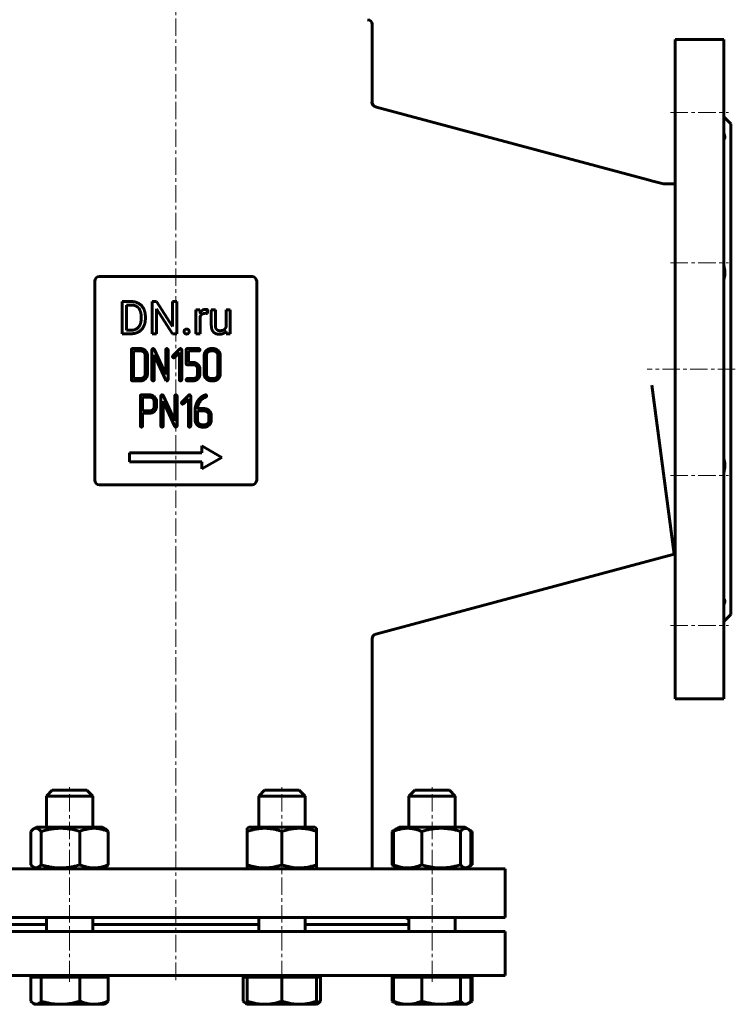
# Model space of a CAD drawing. Header units: millimetres. Extents: x -242 to 242, y -378 to 378.
# Tile 2 of 3: x -67 to 242, y -378 to 48. Entities that reach past the tile are written whole.
import ezdxf

# ---------------------------------------------------------------- set-up
doc = ezdxf.new("R2010")
doc.units = ezdxf.units.MM
doc.linetypes.add('K5LT_AXLED', pattern=[12, 7.5, -1.5, 1.5, -1.5])
doc.linetypes.add('K5LT_BASIC', pattern=[0])
doc.layers.add('Системный слой (1)', color=7, linetype='Continuous', true_color=0x6c6c6c)

# ---------------------------------------------------------------- blocks, each defined once
blk = doc.blocks.new('U0')
at = {"layer": 'Системный слой (1)', "color": 143, "linetype": 'K5LT_BASIC', "lineweight": 60, "true_color": 0x33acca}
for p, q in [((-55.92, -343.25), (-100.87, -343.25)), ((35.92, -343.25), (-35.92, -343.25)), ((100.87, -343.25), (55.92, -343.25))]:
    blk.add_line(p, q, dxfattribs=at)
blk = doc.blocks.new('U1')
at = {"layer": 'Системный слой (1)', "color": 143, "linetype": 'K5LT_BASIC', "lineweight": 60, "true_color": 0x33acca}
for p, q in [((126.96, -318.1), (127.37, -317.91)), ((127.37, -317.91), (127.78, -317.7)), ((127.78, -317.7), (128.19, -317.48))]:
    blk.add_line(p, q, dxfattribs=at)
blk = doc.blocks.new('U2')
at = {"layer": 'Системный слой (1)', "color": 143, "linetype": 'K5LT_BASIC', "lineweight": 60, "true_color": 0x33acca}
for p, q in [((93.95, -302.8), (93.55, -303.02)), ((94.36, -302.59), (93.95, -302.8)), ((94.77, -302.4), (94.36, -302.59))]:
    blk.add_line(p, q, dxfattribs=at)
blk = doc.blocks.new('U3')
at = {"layer": 'Системный слой (1)', "color": 143, "linetype": 'K5LT_BASIC', "lineweight": 60, "true_color": 0x33acca}
for p, q in [((93.55, -317.48), (93.95, -317.7)), ((93.95, -317.7), (94.36, -317.91)), ((94.36, -317.91), (94.77, -318.1))]:
    blk.add_line(p, q, dxfattribs=at)
blk = doc.blocks.new('U4')
at = {"layer": 'Системный слой (1)', "color": 143, "linetype": 'K5LT_BASIC', "lineweight": 60, "true_color": 0x33acca}
for p, q in [((127.37, -302.59), (126.96, -302.4)), ((127.78, -302.8), (127.37, -302.59)), ((128.19, -303.02), (127.78, -302.8))]:
    blk.add_line(p, q, dxfattribs=at)
blk = doc.blocks.new('U5')
at = {"layer": 'Системный слой (1)', "color": 143, "linetype": 'K5LT_BASIC', "lineweight": 60, "true_color": 0x33acca}
for p, q in [((29.19, -376.41), (29.59, -376.82)), ((29.59, -376.82), (29.99, -377.17)), ((29.99, -377.17), (30.39, -377.44)), ((30.39, -377.44), (30.57, -377.54)), ((30.57, -377.54), (30.75, -377.62)), ((30.75, -377.62), (30.92, -377.68))]:
    blk.add_line(p, q, dxfattribs=at)
blk = doc.blocks.new('U6')
at = {"layer": 'Системный слой (1)', "color": 143, "linetype": 'K5LT_BASIC', "lineweight": 60, "true_color": 0x33acca}
for p, q in [((60.92, -377.04), (61.5, -376.85)), ((61.5, -376.85), (62.08, -376.64)), ((62.08, -376.64), (62.65, -376.41))]:
    blk.add_line(p, q, dxfattribs=at)
blk = doc.blocks.new('U11')
at = {"layer": 'Системный слой (1)', "color": 143, "linetype": 'K5LT_BASIC', "lineweight": 60, "true_color": 0x33acca}
for p, q in [((35.92, -301.25), (35.92, -287.75)), ((35.92, -346.25), (35.92, -340.25))]:
    blk.add_line(p, q, dxfattribs=at)
blk = doc.blocks.new('U12')
at = {"layer": 'Системный слой (1)', "color": 143, "linetype": 'K5LT_BASIC', "lineweight": 60, "true_color": 0x33acca}
for p, q in [((55.92, -301.25), (55.92, -287.75)), ((55.92, -346.25), (55.92, -340.25))]:
    blk.add_line(p, q, dxfattribs=at)
blk = doc.blocks.new('U13')
at = {"layer": 'Системный слой (1)', "color": 143, "linetype": 'K5LT_BASIC', "lineweight": 60, "true_color": 0x33acca}
for p, q in [((99.54, -340.44), (99.44, -340.25)), ((99.9, -340.7), (99.54, -340.44)), ((100.48, -340.73), (99.9, -340.7)), ((100.87, -340.65), (100.48, -340.73))]:
    blk.add_line(p, q, dxfattribs=at)
blk = doc.blocks.new('U15')
at = {"layer": 'Системный слой (1)', "color": 143, "linetype": 'K5LT_BASIC', "lineweight": 60, "true_color": 0x33acca}
for p, q in [((100.87, -301.25), (100.87, -287.75)), ((100.87, -346.25), (100.87, -340.25))]:
    blk.add_line(p, q, dxfattribs=at)
blk = doc.blocks.new('U16')
at = {"layer": 'Системный слой (1)', "color": 143, "linetype": 'K5LT_BASIC', "lineweight": 60, "true_color": 0x33acca}
for p, q in [((120.87, -301.25), (120.87, -287.75)), ((120.87, -346.25), (120.87, -340.25))]:
    blk.add_line(p, q, dxfattribs=at)
blk = doc.blocks.new('U17')
at = {"layer": 'Системный слой (1)', "color": 143, "linetype": 'K5LT_BASIC', "lineweight": 60, "true_color": 0x33acca}
for p, q in [((125.35, -377.75), (125.7, -377.72)), ((125.7, -377.72), (126.05, -377.61)), ((126.05, -377.61), (126.39, -377.44)), ((126.39, -377.44), (126.8, -377.17)), ((126.8, -377.17), (127.2, -376.82)), ((127.2, -376.82), (127.6, -376.41))]:
    blk.add_line(p, q, dxfattribs=at)
blk = doc.blocks.new('U18')
at = {"layer": 'Системный слой (1)', "color": 143, "linetype": 'K5LT_BASIC', "lineweight": 60, "true_color": 0x33acca}
for p, q in [((-62.65, -317.48), (-62.26, -317.89)), ((-62.26, -317.89), (-61.86, -318.24)), ((-61.86, -318.24), (-61.45, -318.51)), ((-61.45, -318.51), (-61.17, -318.65)), ((-61.17, -318.65), (-60.07, -318.78)), ((-60.07, -318.78), (-58.97, -318.24)), ((-58.97, -318.24), (-58.17, -317.48))]:
    blk.add_line(p, q, dxfattribs=at)
blk = doc.blocks.new('U19')
at = {"layer": 'Системный слой (1)', "color": 143, "linetype": 'K5LT_BASIC', "lineweight": 60, "true_color": 0x33acca}
for p, q in [((-56, -301.25), (-60.17, -301.25)), ((-31.67, -301.25), (-56, -301.25))]:
    blk.add_line(p, q, dxfattribs=at)
blk = doc.blocks.new('U20')
at = {"layer": 'Системный слой (1)', "color": 143, "linetype": 'K5LT_BASIC', "lineweight": 60, "true_color": 0x33acca}
for p, q in [((-61.45, -301.99), (-61.86, -302.26)), ((-60.35, -301.68), (-61.45, -301.99)), ((-59.25, -302.06), (-60.35, -301.68)), ((-58.17, -303.02), (-59.25, -302.06)), ((-62.26, -302.61), (-62.65, -303.02)), ((-61.86, -302.26), (-62.26, -302.61))]:
    blk.add_line(p, q, dxfattribs=at)
blk = doc.blocks.new('U21')
at = {"layer": 'Системный слой (1)', "color": 143, "linetype": 'K5LT_BASIC', "lineweight": 60, "true_color": 0x33acca}
for p, q in [((-142.5, -346.25), (0, -346.25)), ((0, -346.25), (142.5, -346.25))]:
    blk.add_line(p, q, dxfattribs=at)
blk = doc.blocks.new('U22')
at = {"layer": 'Системный слой (1)', "color": 143, "linetype": 'K5LT_BASIC', "lineweight": 60, "true_color": 0x33acca}
for p, q in [((-142.5, -365.25), (0, -365.25)), ((0, -365.25), (142.5, -365.25))]:
    blk.add_line(p, q, dxfattribs=at)
blk = doc.blocks.new('U26')
at = {"layer": 'Системный слой (1)', "color": 143, "linetype": 'K5LT_BASIC', "lineweight": 60, "true_color": 0x33acca}
for p, q in [((-55.92, -301.25), (-55.92, -287.75)), ((-55.92, -346.25), (-55.92, -340.25))]:
    blk.add_line(p, q, dxfattribs=at)
blk = doc.blocks.new('U27')
at = {"layer": 'Системный слой (1)', "color": 143, "linetype": 'K5LT_BASIC', "lineweight": 60, "true_color": 0x33acca}
for p, q in [((-53.42, -285.25), (-40.62, -285.25)), ((-40.62, -285.25), (-38.42, -285.25))]:
    blk.add_line(p, q, dxfattribs=at)
blk = doc.blocks.new('U28')
at = {"layer": 'Системный слой (1)', "color": 143, "linetype": 'K5LT_BASIC', "lineweight": 60, "true_color": 0x33acca}
for p, q in [((-35.92, -301.25), (-35.92, -287.75)), ((-35.92, -346.25), (-35.92, -340.25))]:
    blk.add_line(p, q, dxfattribs=at)
blk = doc.blocks.new('U29')
at = {"layer": 'Системный слой (1)', "color": 143, "linetype": 'K5LT_BASIC', "lineweight": 60, "true_color": 0x33acca}
for p, q in [((-55.92, -287.75), (-38.85, -287.75)), ((-38.85, -287.75), (-35.92, -287.75))]:
    blk.add_line(p, q, dxfattribs=at)
blk = doc.blocks.new('U30')
at = {"layer": 'Системный слой (1)', "color": 143, "linetype": 'K5LT_BASIC', "lineweight": 60, "true_color": 0x33acca}
for p, q in [((-62.65, -376.41), (-62.26, -376.82)), ((-62.26, -376.82), (-61.86, -377.17)), ((-61.86, -377.17), (-61.45, -377.44)), ((-61.45, -377.44), (-61.11, -377.61)), ((-61.11, -377.61), (-60.76, -377.72)), ((-60.76, -377.72), (-60.41, -377.75))]:
    blk.add_line(p, q, dxfattribs=at)
blk = doc.blocks.new('U31')
at = {"layer": 'Системный слой (1)', "color": 143, "linetype": 'K5LT_BASIC', "lineweight": 60, "true_color": 0x33acca}
for p, q in [((123.11, -317.48), (124.19, -318.44)), ((124.19, -318.44), (125.29, -318.82)), ((125.29, -318.82), (126.39, -318.51)), ((126.39, -318.51), (126.8, -318.24)), ((126.8, -318.24), (127.2, -317.89)), ((127.2, -317.89), (127.6, -317.48))]:
    blk.add_line(p, q, dxfattribs=at)
blk = doc.blocks.new('U32')
at = {"layer": 'Системный слой (1)', "color": 143, "linetype": 'K5LT_BASIC', "lineweight": 60, "true_color": 0x33acca}
for p, q in [((125.01, -301.72), (123.91, -302.26)), ((126.11, -301.85), (125.01, -301.72)), ((126.39, -301.99), (126.11, -301.85)), ((126.8, -302.26), (126.39, -301.99)), ((123.91, -302.26), (123.11, -303.02)), ((127.2, -302.61), (126.8, -302.26)), ((127.6, -303.02), (127.2, -302.61))]:
    blk.add_line(p, q, dxfattribs=at)
blk = doc.blocks.new('U33')
at = {"layer": 'Системный слой (1)', "color": 143, "linetype": 'K5LT_BASIC', "lineweight": 60, "true_color": 0x33acca}
for p, q in [((120.94, -301.25), (96.62, -301.25)), ((125.12, -301.25), (120.94, -301.25))]:
    blk.add_line(p, q, dxfattribs=at)
blk = doc.blocks.new('U34')
at = {"layer": 'Системный слой (1)', "color": 143, "linetype": 'K5LT_BASIC', "lineweight": 60, "true_color": 0x33acca}
for p, q in [((45.92, -301.25), (31.67, -301.25)), ((60.17, -301.25), (45.92, -301.25))]:
    blk.add_line(p, q, dxfattribs=at)
blk = doc.blocks.new('U35')
at = {"layer": 'Системный слой (1)', "color": 143, "linetype": 'K5LT_BASIC', "lineweight": 60, "true_color": 0x33acca}
for p, q in [((126.96, -377.04), (127.37, -376.85)), ((127.37, -376.85), (127.78, -376.64)), ((127.78, -376.64), (128.19, -376.41))]:
    blk.add_line(p, q, dxfattribs=at)
blk = doc.blocks.new('U36')
at = {"layer": 'Системный слой (1)', "color": 143, "linetype": 'K5LT_BASIC', "lineweight": 60, "true_color": 0x33acca}
for p, q in [((93.55, -376.41), (93.95, -376.64)), ((93.95, -376.64), (94.36, -376.85)), ((94.36, -376.85), (94.77, -377.04))]:
    blk.add_line(p, q, dxfattribs=at)
blk = doc.blocks.new('U38')
at = {"layer": 'Системный слой (1)', "color": 143, "linetype": 'K5LT_BASIC', "lineweight": 60, "true_color": 0x33acca}
for p, q in [((85, 12.03), (85, 45.75)), ((85, -319.25), (85, -219.76))]:
    blk.add_line(p, q, dxfattribs=at)

msp = doc.modelspace()

# ---------------------------------------------------------------- linework, layer by layer
at = {"layer": 'Системный слой (1)', "color": 30, "linetype": 'K5LT_AXLED', "lineweight": 18, "true_color": 0xff8000}
for p, q in [((0, -367.25), (0, 77.17)), ((214, 7.62), (239, 7.62)), ((214, -57.33), (239, -57.33)), ((242, -103.25), (203.92, -103.25)), ((214, -149.17), (239, -149.17)), ((214, -214.12), (239, -214.12)), ((-45.92, -366.45), (-45.92, -283.25)), ((45.92, -366.45), (45.92, -283.25)), ((110.87, -366.45), (110.87, -283.25)), ((-45.92, -368.05), (-45.92, -363.25)), ((45.92, -368.05), (45.92, -363.25)), ((110.87, -368.05), (110.87, -363.25))]:
    msp.add_line(p, q, dxfattribs=at)
at = {"layer": 'Системный слой (1)', "color": 143, "linetype": 'K5LT_BASIC', "lineweight": 60, "true_color": 0x33acca}
for p, q in [((237, 39.25), (216, 39.25)), ((216, 39.25), (216, -245.75)), ((237, 39.25), (237, -245.75)), ((86.79, 10.01), (86.39, 10.12)), ((204.33, -21.48), (86.79, 10.01)), ((237, 5.75), (240, 2.75)), ((240, 2.75), (240, -209.25)), ((204.33, -21.48), (205.81, -21.88)), ((205.81, -21.88), (210.92, -23.25)), ((210.92, -23.25), (216, -23.25)), ((210.92, -23.25), (210.92, -23.39)), ((33, -63.25), (-33, -63.25)), ((-35, -65.25), (-35, -151.25)), ((35, -151.25), (35, -65.25)), ((-19.26, -74.05), (-23.2, -74.05)), ((-23.2, -74.05), (-23.2, -87.97)), ((-19.26, -75.56), (-21.36, -75.56)), ((-21.36, -75.56), (-21.36, -86.47)), ((-8.39, -74.05), (-10.24, -74.05)), ((-10.24, -74.05), (-10.24, -87.97)), ((-1.36, -84.82), (-8.39, -74.05)), ((0.47, -74.05), (-1.36, -74.05)), ((-1.36, -74.05), (-1.36, -84.82)), ((0.47, -87.97), (0.47, -74.05)), ((-14.95, -81.43), (-14.95, -80.58)), ((-13.13, -81.43), (-13.13, -80.6)), ((-8.39, -77.24), (-1.39, -87.97)), ((-8.39, -87.97), (-8.39, -77.24)), ((10.48, -77.63), (8.76, -77.63)), ((8.76, -77.63), (8.76, -87.97)), ((10.51, -78.81), (10.48, -77.63)), ((10.52, -87.97), (10.52, -80.62)), ((13.75, -79.21), (13.76, -77.57)), ((15.39, -77.63), (15.39, -84.3)), ((17.15, -77.63), (15.39, -77.63)), ((17.15, -84.32), (17.15, -77.63)), ((21.75, -77.63), (21.75, -85.15)), ((23.53, -77.63), (21.75, -77.63)), ((23.53, -87.97), (23.53, -77.63)), ((-23.2, -87.97), (-19.44, -87.97)), ((-21.36, -86.47), (-19.44, -86.47)), ((-10.24, -87.97), (-8.39, -87.97)), ((-1.39, -87.97), (0.47, -87.97)), ((8.76, -87.97), (10.52, -87.97)), ((21.8, -86.95), (21.84, -87.97)), ((21.84, -87.97), (23.53, -87.97)), ((-19.19, -94.89), (-19.19, -107.82)), ((-15.21, -94.39), (-18.7, -94.39)), ((-18.2, -95.39), (-18.2, -107.32)), ((-15.22, -95.39), (-18.2, -95.39)), ((-13.22, -105.34), (-13.22, -97.38)), ((-12.22, -105.34), (-12.22, -97.38)), ((-10.3, -94.89), (-10.3, -107.82)), ((-4.33, -105.56), (-9.36, -94.68)), ((-9.31, -97.15), (-4.28, -108.03)), ((-9.31, -107.82), (-9.31, -97.15)), ((-4.33, -94.89), (-4.33, -105.56)), ((-3.33, -107.82), (-3.33, -94.89)), ((1.72, -94.54), (-1.25, -97.53)), ((-0.56, -98.22), (1.57, -96.08)), ((1.57, -96.08), (1.57, -107.82)), ((2.57, -107.82), (2.57, -94.89)), ((4.51, -94.89), (4.51, -100.87)), ((9.98, -94.39), (5.01, -94.39)), ((5.51, -95.39), (9.98, -95.39)), ((5.51, -100.37), (5.51, -95.39)), ((12.29, -97.38), (12.29, -105.34)), ((13.29, -97.38), (13.29, -105.34)), ((16.27, -94.39), (15.28, -94.39)), ((16.27, -95.39), (15.28, -95.39)), ((18.27, -105.34), (18.27, -97.38)), ((19.27, -105.34), (19.27, -97.38)), ((5.01, -101.37), (7.5, -101.37)), ((7.51, -100.37), (5.51, -100.37)), ((9.48, -103.35), (9.48, -105.34)), ((10.48, -105.34), (10.48, -103.35)), ((-18.7, -108.32), (-15.21, -108.32)), ((-18.2, -107.32), (-15.22, -107.32)), ((-4.28, -108.03), (-4.08, -108.26)), ((-4.08, -108.26), (-3.83, -108.32)), ((7.5, -107.32), (5.01, -107.32)), ((5.01, -108.32), (7.51, -108.32)), ((15.28, -107.32), (16.27, -107.32)), ((15.28, -108.32), (16.27, -108.32)), ((205.92, -110.25), (215.53, -183.25)), ((-15.31, -114.88), (-15.31, -127.79)), ((-11.31, -114.38), (-14.81, -114.38)), ((-6.42, -114.87), (-6.42, -127.8)), ((-0.44, -125.54), (-5.47, -114.66)), ((-0.44, -114.87), (-0.44, -125.54)), ((0.56, -127.8), (0.56, -114.87)), ((5.61, -114.52), (2.63, -117.51)), ((6.46, -127.8), (6.46, -114.87)), ((12.91, -114.37), (12.7, -114.41)), ((-11.33, -115.38), (-14.31, -115.38)), ((-14.31, -115.38), (-14.31, -121.33)), ((-9.33, -119.36), (-9.33, -117.36)), ((-8.38, -116.73), (-8.53, -116.2)), ((-8.33, -117.05), (-8.38, -116.73)), ((-8.33, -119.36), (-8.33, -117.05)), ((-5.42, -127.8), (-5.42, -117.13)), ((-5.42, -117.13), (-0.39, -128.01)), ((3.33, -118.2), (5.46, -116.07)), ((5.46, -116.07), (5.46, -127.8)), ((12.23, -115.73), (12.65, -115.51)), ((12.65, -115.51), (12.87, -115.41)), ((12.87, -115.41), (13.06, -115.34)), ((-14.31, -121.33), (-11.33, -121.33)), ((-14.31, -122.32), (-11.32, -122.32)), ((-14.31, -127.79), (-14.31, -122.32)), ((8.4, -120.89), (8.4, -125.32)), ((12.37, -120.34), (9.4, -120.34)), ((12.38, -121.34), (9.4, -121.34)), ((9.4, -121.34), (9.4, -125.32)), ((14.37, -125.32), (14.37, -123.33)), ((15.36, -125.32), (15.36, -123.33)), ((11.39, -127.3), (12.38, -127.3)), ((-0.39, -128.01), (-0.19, -128.24)), ((-0.19, -128.24), (0.06, -128.3)), ((11.39, -128.3), (12.38, -128.3)), ((-20, -139.39), (-20, -143.39)), ((11.34, -139.39), (-20, -139.39)), ((20, -141.39), (11.34, -136.39)), ((11.34, -136.39), (11.34, -139.39)), ((-20, -143.39), (11.34, -143.39)), ((11.34, -146.39), (20, -141.39)), ((11.34, -143.39), (11.34, -146.39)), ((-33, -153.25), (33, -153.25)), ((86.48, -217.83), (215.53, -183.25)), ((215.53, -183.25), (216, -183.25)), ((237, -212.25), (240, -209.25)), ((237, -245.75), (216, -245.75)), ((-55.92, -287.75), (-53.42, -285.25)), ((-35.92, -287.75), (-38.42, -285.25)), ((35.92, -287.75), (38.42, -285.25)), ((35.92, -287.75), (55.92, -287.75)), ((38.42, -285.25), (53.42, -285.25)), ((55.92, -287.75), (53.42, -285.25)), ((100.87, -287.75), (103.37, -285.25)), ((100.87, -287.75), (120.87, -287.75)), ((103.37, -285.25), (118.37, -285.25)), ((120.87, -287.75), (118.37, -285.25)), ((-61.45, -301.99), (-60.17, -301.25)), ((-30.39, -301.99), (-31.67, -301.25)), ((30.92, -301.68), (31.67, -301.25)), ((30.92, -303.02), (30.92, -301.68)), ((60.92, -301.68), (60.17, -301.25)), ((60.92, -301.68), (60.92, -303.02)), ((93.55, -303.02), (95.34, -301.99)), ((95.34, -301.99), (96.62, -301.25)), ((126.39, -301.99), (125.12, -301.25)), ((128.19, -303.02), (126.39, -301.99)), ((-62.65, -317.48), (-62.65, -303.02)), ((-58.17, -317.48), (-58.17, -303.02)), ((-41.44, -317.48), (-41.44, -303.02)), ((-29.19, -317.48), (-29.19, -303.02)), ((30.92, -317.48), (30.92, -303.02)), ((45.92, -317.48), (45.92, -303.02)), ((60.92, -317.48), (60.92, -303.02)), ((93.55, -317.48), (93.55, -303.02)), ((94.14, -317.48), (94.14, -303.02)), ((106.38, -317.48), (106.38, -303.02)), ((123.11, -317.48), (123.11, -303.02)), ((127.6, -317.48), (127.6, -303.02)), ((128.19, -317.48), (128.19, -303.02)), ((-60.17, -319.25), (-61.45, -318.51)), ((-31.67, -319.25), (-30.39, -318.51)), ((30.92, -318.82), (30.92, -317.48)), ((31.67, -319.25), (30.92, -318.82)), ((60.17, -319.25), (60.92, -318.82)), ((60.92, -317.48), (60.92, -318.82)), ((95.34, -318.51), (93.55, -317.48)), ((96.62, -319.25), (95.34, -318.51)), ((125.12, -319.25), (126.39, -318.51)), ((126.4, -318.51), (128.19, -317.48)), ((-142.5, -319.25), (142.5, -319.25)), ((142.5, -340.25), (142.5, -319.25)), ((-142.5, -340.25), (142.5, -340.25)), ((142.5, -365.25), (142.5, -346.25)), ((-60.92, -365.25), (-60.92, -366.05)), ((-30.92, -365.25), (-30.92, -366.05)), ((30.92, -365.25), (30.92, -366.05)), ((60.92, -365.25), (60.92, -366.05)), ((95.87, -365.25), (95.87, -366.05)), ((125.87, -365.25), (125.87, -366.05)), ((-62.65, -366.05), (-60.41, -366.05)), ((-62.65, -366.05), (-62.65, -376.41)), ((-60.41, -366.05), (-58.17, -366.05)), ((-58.17, -366.05), (-49.8, -366.05)), ((-58.17, -366.05), (-58.17, -376.41)), ((-49.8, -366.05), (-41.44, -366.05)), ((-41.44, -366.05), (-41.44, -376.41)), ((-41.44, -366.05), (-35.32, -366.05)), ((-35.32, -366.05), (-29.19, -366.05)), ((-29.19, -366.05), (-29.19, -376.41)), ((29.19, -366.05), (29.19, -376.41)), ((29.19, -366.05), (30.92, -366.05)), ((30.92, -366.05), (30.92, -376.41)), ((30.92, -366.05), (38.42, -366.05)), ((38.42, -366.05), (45.92, -366.05)), ((45.92, -366.05), (45.92, -376.41)), ((45.92, -366.05), (53.42, -366.05)), ((53.42, -366.05), (60.92, -366.05)), ((60.92, -366.05), (62.65, -366.05)), ((60.92, -366.05), (60.92, -376.41)), ((62.65, -366.05), (62.65, -376.41)), ((93.55, -366.05), (93.55, -376.41)), ((93.55, -366.05), (94.14, -366.05)), ((94.14, -366.05), (94.14, -376.41)), ((94.14, -366.05), (100.26, -366.05)), ((100.26, -366.05), (106.38, -366.05)), ((106.38, -366.05), (106.38, -376.41)), ((106.38, -366.05), (114.75, -366.05)), ((114.75, -366.05), (123.11, -366.05)), ((123.11, -366.05), (123.11, -376.41)), ((123.11, -366.05), (125.35, -366.05)), ((125.35, -366.05), (127.6, -366.05)), ((127.6, -366.05), (127.6, -376.41)), ((127.6, -366.05), (128.19, -366.05)), ((128.19, -366.05), (128.19, -376.41)), ((-61.45, -377.44), (-60.92, -377.75)), ((-60.92, -377.75), (-60.41, -377.75)), ((-60.41, -377.75), (-49.8, -377.75)), ((-49.8, -377.75), (-35.32, -377.75)), ((-35.32, -377.75), (-30.92, -377.75)), ((-30.39, -377.44), (-30.92, -377.75)), ((30.39, -377.44), (30.92, -377.75)), ((30.92, -377.75), (30.92, -376.41)), ((30.92, -377.75), (38.42, -377.75)), ((38.42, -377.75), (53.42, -377.75)), ((53.42, -377.75), (60.92, -377.75)), ((60.92, -376.41), (60.92, -377.75)), ((61.45, -377.44), (60.92, -377.75)), ((93.55, -376.41), (95.34, -377.44)), ((95.34, -377.44), (95.87, -377.75)), ((95.87, -377.75), (100.26, -377.75)), ((100.26, -377.75), (114.75, -377.75)), ((114.75, -377.75), (125.35, -377.75)), ((125.35, -377.75), (125.87, -377.75)), ((126.39, -377.44), (125.87, -377.75)), ((128.19, -376.41), (126.39, -377.44))]:
    msp.add_line(p, q, dxfattribs=at)
for centre, start, end in [((83, 45.75), 0, 90), ((87, 12.03), 180, 255), ((-33, -65.25), 90, 180), ((33, -65.25), 0, 90), ((-33, -151.25), 180, 270), ((33, -151.25), 270, 0), ((87, -219.76), 105, 180)]:
    msp.add_arc(centre, 2, start, end, dxfattribs=at)
for points, degree, knots in [([(86.39, 10.12), (86.26, 10.15), (86.04, 10.24), (85.81, 10.37), (85.63, 10.49), (85.5, 10.61), (85.36, 10.75), (85.24, 10.89), (85.12, 11.07), (85.01, 11.28), (84.88, 11.57), (84.82, 11.84), (84.8, 12.04), (84.8, 12.08)], 3, [0, 0, 0, 0, 1.754844, 3.131787, 3.614663, 4.886465, 5.711751, 6.677327, 7.786066, 9.141113, 10.570598, 13.219692, 14, 14, 14, 14]), ([(237, -3.81), (237.09, -3.78), (237.23, -3.71), (237.37, -3.55), (237.45, -3.38), (237.5, -3.16), (237.5, -2.9), (237.46, -2.63), (237.39, -2.32), (237.25, -1.91), (237.1, -1.56), (237, -1.37)], 3, [0, 0, 0, 0, 1.67128, 2.898949, 4.018948, 5.263603, 6.616926, 7.67027, 8.746775, 10.192098, 12, 12, 12, 12]), ([(237, -64.51), (237.09, -64.28), (237.23, -63.87), (237.36, -63.3), (237.44, -62.79), (237.49, -62.24), (237.51, -61.64), (237.48, -61.05), (237.43, -60.56), (237.35, -59.99), (237.22, -59.36), (237.08, -58.85), (237, -58.6)], 3, [0, 0, 0, 0, 1.810553, 3.140528, 4.041584, 5.353882, 6.794495, 7.926451, 9.084267, 9.868039, 11.432672, 13, 13, 13, 13]), ([(11.52, -77.79), (10.92, -78.15), (10.52, -78.8), (10.51, -78.81)], 2, [0, 0, 0, 1.967195, 2, 2, 2]), ([(237, -147.9), (237.09, -147.61), (237.23, -147.1), (237.36, -146.45), (237.44, -145.87), (237.49, -145.29), (237.51, -144.68), (237.48, -144.11), (237.43, -143.65), (237.35, -143.14), (237.22, -142.6), (237.08, -142.19), (237, -141.99)], 3, [0, 0, 0, 0, 1.810553, 3.140528, 4.041584, 5.353882, 6.794495, 7.926451, 9.084267, 9.868039, 11.432672, 13, 13, 13, 13]), ([(237, -205.13), (237.09, -204.95), (237.23, -204.65), (237.36, -204.28), (237.44, -203.99), (237.49, -203.71), (237.51, -203.45), (237.48, -203.23), (237.42, -203.06), (237.32, -202.89), (237.18, -202.77), (237.06, -202.71), (237, -202.69)], 3, [0, 0, 0, 0, 1.810553, 3.140528, 4.041584, 5.353882, 6.794495, 7.926451, 9.084267, 10.25917, 11.824376, 13, 13, 13, 13]), ([(-41.44, -303.02), (-42.01, -302.85), (-42.85, -302.62), (-44.07, -302.33), (-44.91, -302.16), (-45.69, -302.02), (-46.48, -301.9), (-47.24, -301.81), (-47.98, -301.75), (-48.67, -301.71), (-49.52, -301.68), (-50.49, -301.69), (-51.42, -301.73), (-52.33, -301.81), (-53.36, -301.93), (-54.65, -302.14), (-56.3, -302.5), (-57.51, -302.83), (-58.17, -303.02)], 3, [0, 0, 0, 0, 1.994782, 2.926302, 4.194736, 4.869488, 5.569083, 6.869879, 7.454581, 8.04408, 9.199436, 10.287542, 11.31741, 12.330313, 13.330634, 14.800806, 16.699291, 19, 19, 19, 19]), ([(-29.19, -303.02), (-29.61, -302.85), (-30.23, -302.62), (-31.26, -302.28), (-32.03, -302.08), (-32.88, -301.9), (-33.57, -301.79), (-34.36, -301.71), (-35.13, -301.68), (-35.84, -301.69), (-36.53, -301.73), (-37.16, -301.81), (-37.93, -301.93), (-39.07, -302.19), (-40.28, -302.57), (-41.15, -302.91), (-41.44, -303.02)], 3, [0, 0, 0, 0, 1.784805, 2.61827, 4.35691, 4.982864, 6.146734, 7.197334, 8.231074, 9.304575, 10.126104, 11.032386, 11.927409, 13.303687, 15.770337, 17, 17, 17, 17]), ([(-30.39, -301.99), (-30.26, -302.06), (-30.05, -302.21), (-29.65, -302.54), (-29.37, -302.82), (-29.19, -303.02)], 3, [0, 0, 0, 0, 1.912502, 3.220301, 6, 6, 6, 6]), ([(45.92, -303.02), (45.41, -302.85), (44.65, -302.62), (43.56, -302.33), (42.81, -302.16), (42.11, -302.02), (41.4, -301.9), (40.72, -301.81), (40.06, -301.75), (39.44, -301.71), (38.68, -301.68), (37.81, -301.69), (36.97, -301.73), (36.16, -301.81), (35.24, -301.93), (34.08, -302.14), (32.6, -302.5), (31.51, -302.83), (30.92, -303.02)], 3, [0, 0, 0, 0, 1.994782, 2.926302, 4.194736, 4.869488, 5.569083, 6.869879, 7.454581, 8.04408, 9.199436, 10.287542, 11.31741, 12.330313, 13.330634, 14.800806, 16.699291, 19, 19, 19, 19]), ([(60.92, -303.02), (60.41, -302.85), (59.65, -302.62), (58.56, -302.33), (57.81, -302.16), (57.11, -302.02), (56.4, -301.9), (55.72, -301.81), (55.06, -301.75), (54.44, -301.71), (53.68, -301.68), (52.81, -301.69), (51.97, -301.73), (51.16, -301.81), (50.24, -301.93), (49.08, -302.14), (47.6, -302.5), (46.51, -302.83), (45.92, -303.02)], 3, [0, 0, 0, 0, 1.994782, 2.926302, 4.194736, 4.869488, 5.569083, 6.869879, 7.454581, 8.04408, 9.199436, 10.287542, 11.31741, 12.330313, 13.330634, 14.800806, 16.699291, 19, 19, 19, 19]), ([(106.38, -303.02), (105.96, -302.85), (105.35, -302.62), (104.31, -302.28), (103.55, -302.08), (102.69, -301.9), (102.01, -301.79), (101.22, -301.71), (100.45, -301.68), (99.73, -301.69), (99.05, -301.73), (98.41, -301.81), (97.64, -301.93), (96.5, -302.19), (95.29, -302.57), (94.42, -302.91), (94.14, -303.02)], 3, [0, 0, 0, 0, 1.784805, 2.61827, 4.35691, 4.982864, 6.146734, 7.197334, 8.231074, 9.304575, 10.126104, 11.032386, 11.927409, 13.303687, 15.770337, 17, 17, 17, 17]), ([(94.14, -303.02), (94.24, -302.9), (94.48, -302.66), (94.88, -302.29), (95.17, -302.08), (95.34, -301.99)], 3, [0, 0, 0, 0, 1.617047, 3.568914, 6, 6, 6, 6]), ([(123.11, -303.02), (122.54, -302.85), (121.7, -302.62), (120.48, -302.33), (119.64, -302.16), (118.86, -302.02), (118.07, -301.9), (117.31, -301.81), (116.57, -301.75), (115.88, -301.71), (115.04, -301.68), (114.06, -301.69), (113.13, -301.73), (112.22, -301.81), (111.19, -301.93), (109.91, -302.14), (108.25, -302.5), (107.04, -302.83), (106.38, -303.02)], 3, [0, 0, 0, 0, 1.994782, 2.926302, 4.194736, 4.869488, 5.569083, 6.869879, 7.454581, 8.04408, 9.199436, 10.287542, 11.31741, 12.330313, 13.330634, 14.800806, 16.699291, 19, 19, 19, 19]), ([(-58.17, -317.48), (-57.6, -317.65), (-56.76, -317.88), (-55.54, -318.17), (-54.7, -318.34), (-53.92, -318.48), (-53.13, -318.6), (-52.37, -318.69), (-51.63, -318.75), (-50.94, -318.79), (-50.09, -318.82), (-49.12, -318.81), (-48.18, -318.77), (-47.28, -318.69), (-46.25, -318.57), (-44.96, -318.36), (-43.31, -318), (-42.1, -317.67), (-41.44, -317.48)], 3, [0, 0, 0, 0, 1.994782, 2.926302, 4.194736, 4.869488, 5.569083, 6.869879, 7.454581, 8.04408, 9.199436, 10.287542, 11.31741, 12.330313, 13.330634, 14.800806, 16.699291, 19, 19, 19, 19]), ([(-41.44, -317.48), (-41.02, -317.65), (-40.4, -317.88), (-39.51, -318.17), (-38.9, -318.34), (-38.33, -318.48), (-37.75, -318.6), (-37.19, -318.69), (-36.65, -318.75), (-36.14, -318.79), (-35.53, -318.82), (-34.81, -318.81), (-34.13, -318.77), (-33.47, -318.69), (-32.71, -318.57), (-31.77, -318.36), (-30.56, -318), (-29.67, -317.67), (-29.19, -317.48)], 3, [0, 0, 0, 0, 1.994782, 2.926302, 4.194736, 4.869488, 5.569083, 6.869879, 7.454581, 8.04408, 9.199436, 10.287542, 11.31741, 12.330313, 13.330634, 14.800806, 16.699291, 19, 19, 19, 19]), ([(-29.19, -317.48), (-29.3, -317.6), (-29.53, -317.84), (-29.93, -318.21), (-30.23, -318.42), (-30.39, -318.51)], 3, [0, 0, 0, 0, 1.617047, 3.568914, 6, 6, 6, 6]), ([(30.92, -317.48), (31.43, -317.65), (32.19, -317.88), (33.28, -318.17), (34.04, -318.34), (34.73, -318.48), (35.44, -318.6), (36.13, -318.69), (36.78, -318.75), (37.41, -318.79), (38.16, -318.82), (39.04, -318.81), (39.87, -318.77), (40.68, -318.69), (41.61, -318.57), (42.76, -318.36), (44.25, -318), (45.33, -317.67), (45.92, -317.48)], 3, [0, 0, 0, 0, 1.994782, 2.926302, 4.194736, 4.869488, 5.569083, 6.869879, 7.454581, 8.04408, 9.199436, 10.287542, 11.31741, 12.330313, 13.330634, 14.800806, 16.699291, 19, 19, 19, 19]), ([(45.92, -317.48), (46.43, -317.65), (47.19, -317.88), (48.28, -318.17), (49.04, -318.34), (49.73, -318.48), (50.44, -318.6), (51.13, -318.69), (51.78, -318.75), (52.41, -318.79), (53.16, -318.82), (54.04, -318.81), (54.87, -318.77), (55.68, -318.69), (56.61, -318.57), (57.76, -318.36), (59.25, -318), (60.33, -317.67), (60.92, -317.48)], 3, [0, 0, 0, 0, 1.994782, 2.926302, 4.194736, 4.869488, 5.569083, 6.869879, 7.454581, 8.04408, 9.199436, 10.287542, 11.31741, 12.330313, 13.330634, 14.800806, 16.699291, 19, 19, 19, 19]), ([(95.34, -318.51), (95.21, -318.44), (94.99, -318.29), (94.59, -317.96), (94.32, -317.68), (94.14, -317.48)], 3, [0, 0, 0, 0, 1.912502, 3.220301, 6, 6, 6, 6]), ([(94.14, -317.48), (94.55, -317.65), (95.17, -317.88), (96.06, -318.17), (96.68, -318.34), (97.25, -318.48), (97.82, -318.6), (98.38, -318.69), (98.92, -318.75), (99.43, -318.79), (100.05, -318.82), (100.76, -318.81), (101.44, -318.77), (102.11, -318.69), (102.86, -318.57), (103.8, -318.36), (105.01, -318), (105.9, -317.67), (106.38, -317.48)], 3, [0, 0, 0, 0, 1.994782, 2.926302, 4.194736, 4.869488, 5.569083, 6.869879, 7.454581, 8.04408, 9.199436, 10.287542, 11.31741, 12.330313, 13.330634, 14.800806, 16.699291, 19, 19, 19, 19]), ([(106.38, -317.48), (106.95, -317.65), (107.8, -317.88), (109.02, -318.17), (109.86, -318.34), (110.63, -318.48), (111.42, -318.6), (112.19, -318.69), (112.92, -318.75), (113.61, -318.79), (114.46, -318.82), (115.43, -318.81), (116.37, -318.77), (117.27, -318.69), (118.3, -318.57), (119.59, -318.36), (121.24, -318), (122.46, -317.67), (123.11, -317.48)], 3, [0, 0, 0, 0, 1.994782, 2.926302, 4.194736, 4.869488, 5.569083, 6.869879, 7.454581, 8.04408, 9.199436, 10.287542, 11.31741, 12.330313, 13.330634, 14.800806, 16.699291, 19, 19, 19, 19]), ([(-60.41, -377.75), (-60.31, -377.75), (-60.1, -377.73), (-59.81, -377.65), (-59.51, -377.53), (-59.21, -377.35), (-58.76, -377.02), (-58.42, -376.69), (-58.17, -376.41)], 3, [0, 0, 0, 0, 1.228689, 2.407973, 3.511049, 4.815083, 5.952472, 9, 9, 9, 9]), ([(-58.17, -376.41), (-57.61, -376.58), (-56.75, -376.81), (-55.6, -377.09), (-54.76, -377.26), (-53.78, -377.44), (-52.67, -377.59), (-51.46, -377.7), (-50.51, -377.74), (-49.98, -377.75), (-49.8, -377.75)], 3, [0, 0, 0, 0, 2.252928, 3.459931, 4.601583, 5.576877, 7.315961, 8.944259, 10.309009, 11, 11, 11, 11]), ([(-49.8, -377.75), (-49.42, -377.75), (-48.66, -377.73), (-47.56, -377.65), (-46.44, -377.53), (-45.33, -377.35), (-44.18, -377.13), (-42.89, -376.83), (-41.97, -376.57), (-41.44, -376.41)], 3, [0, 0, 0, 0, 1.36521, 2.675526, 3.901165, 5.350092, 6.613858, 8.05245, 10, 10, 10, 10]), ([(-41.44, -376.41), (-40.95, -376.61), (-40.1, -376.92), (-39.07, -377.23), (-38.22, -377.44), (-37.42, -377.59), (-36.53, -377.7), (-35.83, -377.74), (-35.45, -377.75), (-35.32, -377.75)], 3, [0, 0, 0, 0, 2.474944, 4.20513, 5.069888, 6.650873, 8.131145, 9.371826, 10, 10, 10, 10]), ([(-35.32, -377.75), (-34.97, -377.75), (-34.33, -377.72), (-33.35, -377.61), (-32.44, -377.45), (-31.58, -377.24), (-30.52, -376.92), (-29.73, -376.63), (-29.19, -376.41)], 3, [0, 0, 0, 0, 1.487195, 2.784504, 4.281522, 5.461935, 6.568974, 9, 9, 9, 9]), ([(-29.19, -376.41), (-29.3, -376.53), (-29.53, -376.78), (-29.93, -377.14), (-30.23, -377.35), (-30.39, -377.44)], 3, [0, 0, 0, 0, 1.617047, 3.568914, 6, 6, 6, 6]), ([(30.92, -376.41), (31.42, -376.58), (32.19, -376.81), (33.23, -377.09), (33.98, -377.26), (34.86, -377.44), (35.85, -377.59), (36.94, -377.7), (37.79, -377.74), (38.26, -377.75), (38.42, -377.75)], 3, [0, 0, 0, 0, 2.252928, 3.459931, 4.601583, 5.576877, 7.315961, 8.944259, 10.309009, 11, 11, 11, 11]), ([(38.42, -377.75), (38.77, -377.75), (39.45, -377.73), (40.44, -377.65), (41.44, -377.53), (42.43, -377.35), (43.47, -377.13), (44.62, -376.83), (45.45, -376.57), (45.92, -376.41)], 3, [0, 0, 0, 0, 1.36521, 2.675526, 3.901165, 5.350092, 6.613858, 8.05245, 10, 10, 10, 10]), ([(45.92, -376.41), (46.42, -376.58), (47.19, -376.81), (48.23, -377.09), (48.98, -377.26), (49.86, -377.44), (50.85, -377.59), (51.94, -377.7), (52.79, -377.74), (53.26, -377.75), (53.42, -377.75)], 3, [0, 0, 0, 0, 2.252928, 3.459931, 4.601583, 5.576877, 7.315961, 8.944259, 10.309009, 11, 11, 11, 11]), ([(53.42, -377.75), (53.77, -377.75), (54.45, -377.73), (55.44, -377.65), (56.44, -377.53), (57.43, -377.35), (58.47, -377.13), (59.62, -376.83), (60.45, -376.57), (60.92, -376.41)], 3, [0, 0, 0, 0, 1.36521, 2.675526, 3.901165, 5.350092, 6.613858, 8.05245, 10, 10, 10, 10]), ([(62.65, -376.41), (62.55, -376.53), (62.31, -376.78), (61.91, -377.14), (61.62, -377.35), (61.45, -377.44)], 3, [0, 0, 0, 0, 1.617047, 3.568914, 6, 6, 6, 6]), ([(95.34, -377.44), (95.21, -377.37), (94.99, -377.22), (94.59, -376.89), (94.32, -376.61), (94.14, -376.41)], 3, [0, 0, 0, 0, 1.912502, 3.220301, 6, 6, 6, 6]), ([(94.14, -376.41), (94.63, -376.61), (95.47, -376.92), (96.5, -377.23), (97.35, -377.44), (98.16, -377.59), (99.05, -377.7), (99.74, -377.74), (100.13, -377.75), (100.26, -377.75)], 3, [0, 0, 0, 0, 2.474944, 4.20513, 5.069888, 6.650873, 8.131145, 9.371826, 10, 10, 10, 10]), ([(100.26, -377.75), (100.6, -377.75), (101.24, -377.72), (102.23, -377.61), (103.13, -377.45), (103.99, -377.24), (105.06, -376.92), (105.84, -376.63), (106.38, -376.41)], 3, [0, 0, 0, 0, 1.487195, 2.784504, 4.281522, 5.461935, 6.568974, 9, 9, 9, 9]), ([(106.38, -376.41), (106.94, -376.58), (107.8, -376.81), (108.95, -377.09), (109.79, -377.26), (110.77, -377.44), (111.88, -377.59), (113.09, -377.7), (114.04, -377.74), (114.57, -377.75), (114.75, -377.75)], 3, [0, 0, 0, 0, 2.252928, 3.459931, 4.601583, 5.576877, 7.315961, 8.944259, 10.309009, 11, 11, 11, 11]), ([(114.75, -377.75), (115.13, -377.75), (115.89, -377.73), (116.99, -377.65), (118.12, -377.53), (119.22, -377.35), (120.37, -377.13), (121.66, -376.83), (122.58, -376.57), (123.11, -376.41)], 3, [0, 0, 0, 0, 1.36521, 2.675526, 3.901165, 5.350092, 6.613858, 8.05245, 10, 10, 10, 10]), ([(123.11, -376.41), (123.26, -376.58), (123.49, -376.81), (123.8, -377.09), (124.07, -377.3), (124.36, -377.48), (124.65, -377.62), (124.93, -377.71), (125.16, -377.74), (125.31, -377.75), (125.35, -377.75)], 3, [0, 0, 0, 0, 2.252928, 3.459931, 4.601583, 6.251147, 7.632469, 8.944259, 10.309009, 11, 11, 11, 11])]:
    msp.add_open_spline(points, degree=degree, knots=knots, dxfattribs=at)
for points in [[(-13.13, -80.6), (-13.13, -79.09), (-14.01, -76.67), (-15.64, -74.96), (-17.9, -74.05), (-19.26, -74.05)], [(-14.95, -80.58), (-14.95, -79.39), (-15.53, -77.52), (-16.64, -76.23), (-18.23, -75.56), (-19.26, -75.56)], [(10.52, -80.62), (10.71, -80.19), (11.01, -79.86)], [(11.01, -79.86), (11.34, -79.52), (11.81, -79.33)], [(12.97, -77.44), (12.13, -77.44), (11.52, -77.79)], [(11.81, -79.33), (12.27, -79.14), (12.89, -79.14)], [(12.89, -79.14), (13.13, -79.14), (13.53, -79.17), (13.75, -79.21)], [(13.41, -77.48), (13.16, -77.44), (12.97, -77.44)], [(13.76, -77.57), (13.66, -77.52), (13.41, -77.48)], [(-19.44, -87.97), (-17.98, -87.97), (-15.66, -87.06), (-14.01, -85.36), (-13.13, -82.94), (-13.13, -81.43)], [(-19.44, -86.47), (-17.95, -86.47), (-15.96, -85.22), (-14.95, -82.95), (-14.95, -81.43)], [(15.39, -84.3), (15.39, -85.33), (15.87, -86.8), (16.32, -87.26)], [(17.31, -85.47), (17.15, -85.02), (17.15, -84.32)], [(3.88, -86.27), (3.6, -86.58), (3.6, -87.03)], [(3.6, -87.03), (3.6, -87.47), (3.88, -87.78)], [(4.7, -85.96), (4.16, -85.96), (3.88, -86.27)], [(3.88, -87.78), (4.16, -88.08), (4.7, -88.08)], [(5.52, -86.27), (5.23, -85.96), (4.7, -85.96)], [(4.7, -88.08), (5.23, -88.08), (5.52, -87.78)], [(5.8, -87.03), (5.8, -86.58), (5.52, -86.27)], [(5.52, -87.78), (5.8, -87.47), (5.8, -87.03)], [(16.32, -87.26), (16.77, -87.72), (17.4, -87.94)], [(17.74, -86.19), (17.47, -85.92), (17.31, -85.47)], [(17.4, -87.94), (18.02, -88.16), (18.78, -88.16)], [(18.35, -86.56), (18.01, -86.45), (17.74, -86.19)], [(19.06, -86.66), (18.69, -86.66), (18.35, -86.56)], [(18.78, -88.16), (19.89, -88.16), (20.66, -87.8)], [(20.84, -86.23), (20.18, -86.66), (19.06, -86.66)], [(20.66, -87.8), (21.35, -87.49), (21.8, -86.95)], [(21.75, -85.15), (21.46, -85.82), (20.84, -86.23)], [(-18.7, -94.39), (-19.19, -94.39), (-19.19, -94.89)], [(-13.8, -95.98), (-14.39, -95.39), (-15.22, -95.39)], [(-13.11, -95.26), (-13.99, -94.39), (-15.21, -94.39)], [(-13.22, -97.38), (-13.22, -96.56), (-13.8, -95.98)], [(-12.22, -97.38), (-12.22, -96.13), (-13.11, -95.26)], [(-10.16, -94.56), (-10.3, -94.73), (-10.3, -94.89)], [(-9.81, -94.39), (-10.01, -94.39), (-10.16, -94.56)], [(-9.56, -94.45), (-9.69, -94.39), (-9.81, -94.39)], [(-9.36, -94.68), (-9.44, -94.51), (-9.56, -94.45)], [(-4.18, -94.56), (-4.33, -94.73), (-4.33, -94.89)], [(-3.83, -94.39), (-4.03, -94.39), (-4.18, -94.56)], [(-3.49, -94.52), (-3.65, -94.39), (-3.83, -94.39)], [(-3.33, -94.89), (-3.33, -94.65), (-3.49, -94.52)], [(-1.25, -97.53), (-1.4, -97.79), (-1.4, -97.87)], [(2.06, -94.4), (1.86, -94.4), (1.72, -94.54)], [(2.41, -94.54), (2.26, -94.4), (2.06, -94.4)], [(2.57, -94.89), (2.57, -94.67), (2.41, -94.54)], [(5.01, -94.39), (4.51, -94.39), (4.51, -94.89)], [(10.32, -94.55), (10.16, -94.39), (9.98, -94.39)], [(9.98, -95.39), (10.22, -95.39), (10.35, -95.23)], [(10.48, -94.89), (10.48, -94.71), (10.32, -94.55)], [(10.35, -95.23), (10.48, -95.07), (10.48, -94.89)], [(13.16, -95.29), (12.29, -96.18), (12.29, -97.38)], [(15.28, -94.39), (14.02, -94.39), (13.16, -95.29)], [(13.87, -95.97), (13.29, -96.55), (13.29, -97.38)], [(15.28, -95.39), (14.45, -95.39), (13.87, -95.97)], [(18.38, -95.26), (17.49, -94.39), (16.27, -94.39)], [(17.68, -95.98), (17.1, -95.39), (16.27, -95.39)], [(18.27, -97.38), (18.27, -96.56), (17.68, -95.98)], [(19.27, -97.38), (19.27, -96.13), (18.38, -95.26)], [(-1.4, -97.87), (-1.4, -98.07), (-1.25, -98.22)], [(-1.25, -98.22), (-1.11, -98.37), (-0.9, -98.37)], [(-0.9, -98.37), (-0.71, -98.37), (-0.56, -98.22)], [(4.51, -100.87), (4.51, -101.37), (5.01, -101.37)], [(7.5, -101.37), (8.33, -101.37), (8.91, -101.94)], [(9.6, -101.25), (8.73, -100.37), (7.51, -100.37)], [(8.91, -101.94), (9.48, -102.52), (9.48, -103.35)], [(10.48, -103.35), (10.48, -102.12), (9.6, -101.25)], [(-13.81, -106.76), (-13.22, -106.19), (-13.22, -105.34)], [(-13.1, -107.44), (-12.22, -106.56), (-12.22, -105.34)], [(9.48, -105.34), (9.48, -106.17), (8.91, -106.75)], [(9.6, -107.44), (10.48, -106.56), (10.48, -105.34)], [(12.29, -105.34), (12.29, -106.59), (13.21, -107.46)], [(13.29, -105.34), (13.29, -106.14), (13.89, -106.73)], [(17.67, -106.76), (18.27, -106.19), (18.27, -105.34)], [(18.39, -107.44), (19.27, -106.56), (19.27, -105.34)], [(-19.19, -107.82), (-19.19, -108.32), (-18.7, -108.32)], [(-15.22, -107.32), (-14.41, -107.32), (-13.81, -106.76)], [(-15.21, -108.32), (-13.97, -108.32), (-13.1, -107.44)], [(-10.3, -107.82), (-10.3, -108.08), (-10.16, -108.2)], [(-10.16, -108.2), (-9.9, -108.32), (-9.81, -108.32)], [(-9.81, -108.32), (-9.59, -108.32), (-9.45, -108.2)], [(-9.45, -108.2), (-9.31, -108.06), (-9.31, -107.82)], [(-3.83, -108.32), (-3.64, -108.32), (-3.48, -108.19)], [(-3.48, -108.19), (-3.33, -107.95), (-3.33, -107.82)], [(1.57, -107.82), (1.57, -108.08), (1.72, -108.2)], [(1.72, -108.2), (1.98, -108.32), (2.07, -108.32)], [(2.07, -108.32), (2.29, -108.32), (2.43, -108.2)], [(2.43, -108.2), (2.57, -108.06), (2.57, -107.82)], [(4.64, -107.52), (4.51, -107.71), (4.51, -107.82)], [(4.51, -107.82), (4.51, -108.02), (4.64, -108.18)], [(5.01, -107.32), (4.76, -107.32), (4.64, -107.52)], [(4.64, -108.18), (4.78, -108.32), (5.01, -108.32)], [(8.91, -106.75), (8.33, -107.32), (7.5, -107.32)], [(7.51, -108.32), (8.73, -108.32), (9.6, -107.44)], [(13.21, -107.46), (14.13, -108.32), (15.28, -108.32)], [(13.89, -106.73), (14.49, -107.32), (15.28, -107.32)], [(16.27, -107.32), (17.08, -107.32), (17.67, -106.76)], [(16.27, -108.32), (17.51, -108.32), (18.39, -107.44)], [(-14.81, -114.38), (-15.31, -114.38), (-15.31, -114.88)], [(-9.19, -115.25), (-10.09, -114.38), (-11.31, -114.38)], [(-6.27, -114.54), (-6.42, -114.71), (-6.42, -114.87)], [(-5.92, -114.37), (-6.12, -114.37), (-6.27, -114.54)], [(-5.67, -114.43), (-5.8, -114.37), (-5.92, -114.37)], [(-5.47, -114.66), (-5.55, -114.49), (-5.67, -114.43)], [(-0.29, -114.54), (-0.44, -114.71), (-0.44, -114.87)], [(0.06, -114.37), (-0.14, -114.37), (-0.29, -114.54)], [(0.4, -114.5), (0.24, -114.37), (0.06, -114.37)], [(0.56, -114.87), (0.56, -114.63), (0.4, -114.5)], [(5.95, -114.38), (5.75, -114.38), (5.61, -114.52)], [(6.3, -114.52), (6.15, -114.38), (5.95, -114.38)], [(6.46, -114.87), (6.46, -114.65), (6.3, -114.52)], [(12.7, -114.41), (10.63, -115.22), (9.47, -117.09)], [(13.24, -114.52), (13.11, -114.37), (12.91, -114.37)], [(13.37, -114.88), (13.37, -114.68), (13.24, -114.52)], [(13.31, -115.13), (13.37, -115.02), (13.37, -114.88)], [(-9.91, -115.97), (-10.5, -115.38), (-11.33, -115.38)], [(-9.33, -117.36), (-9.33, -116.55), (-9.91, -115.97)], [(-8.53, -116.2), (-8.75, -115.67), (-9.19, -115.25)], [(2.63, -117.51), (2.49, -117.77), (2.49, -117.85)], [(2.49, -117.85), (2.49, -118.05), (2.63, -118.2)], [(2.63, -118.2), (2.78, -118.35), (2.99, -118.35)], [(2.99, -118.35), (3.18, -118.35), (3.33, -118.2)], [(9.47, -117.09), (8.4, -118.82), (8.4, -120.89)], [(9.4, -120.34), (9.4, -119.7), (9.67, -118.96)], [(9.67, -118.96), (9.94, -118.22), (10.3, -117.62)], [(10.3, -117.62), (10.88, -116.74), (11.49, -116.26)], [(11.49, -116.26), (11.84, -115.96), (12.23, -115.73)], [(13.06, -115.34), (13.24, -115.23), (13.31, -115.13)], [(-11.33, -121.33), (-10.52, -121.33), (-9.92, -120.76)], [(-11.32, -122.32), (-10.07, -122.32), (-9.2, -121.45)], [(-9.92, -120.76), (-9.33, -120.19), (-9.33, -119.36)], [(-9.2, -121.45), (-8.33, -120.58), (-8.33, -119.36)], [(14.5, -121.21), (13.63, -120.34), (12.37, -120.34)], [(13.8, -121.92), (13.23, -121.34), (12.38, -121.34)], [(14.37, -123.33), (14.37, -122.5), (13.8, -121.92)], [(15.36, -123.33), (15.36, -122.07), (14.5, -121.21)], [(8.4, -125.32), (8.4, -126.57), (9.32, -127.44)], [(9.32, -127.44), (10.24, -128.3), (11.39, -128.3)], [(9.4, -125.32), (9.4, -126.12), (10, -126.71)], [(10, -126.71), (10.6, -127.3), (11.39, -127.3)], [(12.38, -127.3), (13.22, -127.3), (13.79, -126.73)], [(12.38, -128.3), (13.62, -128.3), (14.49, -127.43)], [(13.79, -126.73), (14.37, -126.15), (14.37, -125.32)], [(14.49, -127.43), (15.36, -126.56), (15.36, -125.32)], [(-15.31, -127.79), (-15.31, -128.05), (-15.16, -128.17)], [(-15.16, -128.17), (-14.9, -128.29), (-14.81, -128.29)], [(-14.81, -128.29), (-14.59, -128.29), (-14.45, -128.17)], [(-14.45, -128.17), (-14.31, -128.03), (-14.31, -127.79)], [(-6.42, -127.8), (-6.42, -128.06), (-6.27, -128.18)], [(-6.27, -128.18), (-6.01, -128.3), (-5.92, -128.3)], [(-5.92, -128.3), (-5.7, -128.3), (-5.56, -128.18)], [(-5.56, -128.18), (-5.42, -128.04), (-5.42, -127.8)], [(0.06, -128.3), (0.25, -128.3), (0.41, -128.17)], [(0.41, -128.17), (0.56, -127.93), (0.56, -127.8)], [(5.46, -127.8), (5.46, -128.06), (5.61, -128.18)], [(5.61, -128.18), (5.87, -128.3), (5.96, -128.3)], [(5.96, -128.3), (6.18, -128.3), (6.32, -128.18)], [(6.32, -128.18), (6.46, -128.04), (6.46, -127.8)]]:
    msp.add_open_spline(points, degree=2, dxfattribs=at)

# ---------------------------------------------------------------- block references
at = {"layer": 'Системный слой (1)'}
for name in ['U38', 'U26', 'U29', 'U27', 'U28', 'U11', 'U12', 'U15', 'U16', 'U20', 'U19', 'U34', 'U33', 'U32', 'U2', 'U4', 'U18', 'U3', 'U31', 'U1', 'U13', 'U0', 'U21', 'U22', 'U30', 'U5', 'U6', 'U36', 'U17', 'U35']:
    msp.add_blockref(name, (0, 0), dxfattribs=at)

doc.saveas('drawing.dxf')
